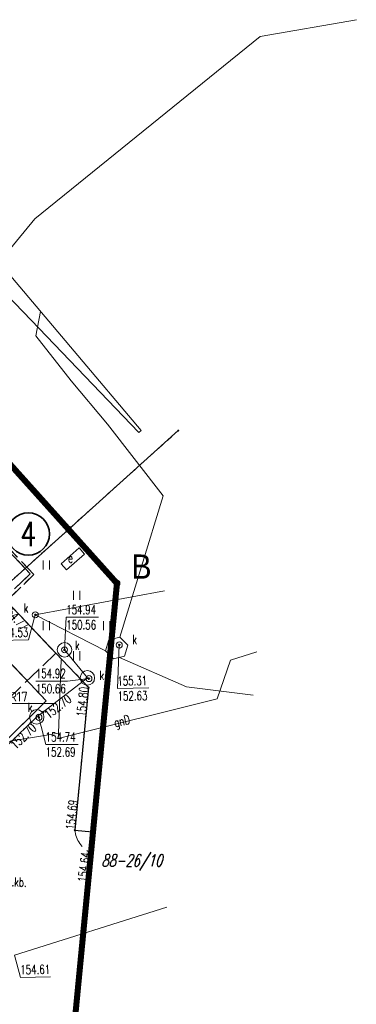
# Model space of a CAD drawing. Header units: feet. Extents: x 7588777 to 15179262, y 5780090 to 11560165.
# Tile 20 of 36: x 7589483 to 7589511, y 5780183 to 5780264. Entities that reach past the tile are written whole.
import ezdxf
from ezdxf import colors
from ezdxf.entities.mleader import LeaderData, LeaderLine
from ezdxf.enums import TextEntityAlignment as Align
from ezdxf.math import Vec2, Vec3

# ---------------------------------------------------------------- set-up
doc = ezdxf.new("R2010")
doc.units = ezdxf.units.FT
doc.header["$MEASUREMENT"] = 0
for name, pattern in [('1_OTDI', [0]), ('1_OTKJ', [2, 1.5, -0.5]), ('1_OTKK', [0]), ('1_OTZI', [1.5, 1, -0.5]), ('1_OTZT', [1.5, 1, -0.5]), ('4010', [5, 3, -2]), ('4_SUEU', [0]), ('4_SUGP', [0]), ('4_SUKP', [0]), ('4_SULO', [0]), ('4_SUPK', [0]), ('EGDE', [0]), ('EGUG', [1, 0.5, -0.5]), ('HIDDEN', [0.375, 0.25, -0.125])]:
    doc.linetypes.add(name, pattern=pattern)
doc.layers.get('0').update_dxf_attribs({"color": 250, "linetype": 'CONTINUOUS', "lineweight": 100})
for name, color, linetype, lineweight in [('___granice działki', 7, 'CONTINUOUS', 60), ('___opis znaczniki - bez zmian', 30, 'CONTINUOUS', 35), ('_ROZBIÓRKA_BUD_wiata', 1, 'NIEIST_1', 15)]:
    doc.layers.add(name, color=color, linetype=linetype, lineweight=lineweight)
for name, color, linetype, lineweight, transparency in [('Dzialki', 7, 'EGDE', 18, 0.7), ('Numery_dzialek', 7, 'CONTINUOUS', 9, 0.7), ('OTD_L_14', 7, '1_OTDI', 18, 0.7), ('OTK_E_T_0', 7, 'CONTINUOUS', 0, 0.7), ('OTK_L_0', 7, '1_OTKJ', 18, 0.7), ('OTK_L_1', 7, '1_OTKK', 25, 0.7), ('OTR_T_0', 7, 'CONTINUOUS', 18, 0.7), ('OTZ_L_3', 7, '1_OTZT', 18, 0.7), ('Punkty', 7, 'CONTINUOUS', 18, 0.7), ('SUE_E_T_3', 1, 'CONTINUOUS', 0, 0.7), ('SUE_L_2', 1, '4_SUEU', 18, 0.7), ('SUGP_E_T_0', 52, 'CONTINUOUS', 0, 0.7), ('SUGP_L_0', 52, '4_SUGP', 18, 0.7), ('SUK_E_T_4', 34, 'CONTINUOUS', 0, 0.7), ('SUK_T_3', 34, 'CONTINUOUS', 18, 0.7), ('SUKP_L_0', 34, '4_SUKP', 18, 0.7), ('SUKR_T_0', 34, 'CONTINUOUS', 18, 0.7), ('SUL_L_1', 7, '4_SULO', 18, 0.7), ('SUP_E_T_1', 7, 'CONTINUOUS', 0, 0.7), ('SUP_L_1', 7, '4_SUPK', 18, 0.7), ('SUP_T_4', 7, 'CONTINUOUS', 18, 0.7), ('Uzytki', 3, 'EGUG', 18, 0.7)]:
    doc.layers.add(name, color=color, linetype=linetype, lineweight=lineweight, transparency=transparency)
doc.layers.add('KS_LINIE_TABELI', color=7, linetype='CONTINUOUS')
doc.styles.add('ISOCP', font='isocpeur.ttf')
doc.styles.add('ROMANS', font='romans.shx', dxfattribs={"width": 0.8})
doc.styles.get("Standard").update_dxf_attribs({"font": 'Simplex.SHX', "width": 0.75})
doc.styles.add('WYMIAR', font='arial.ttf', dxfattribs={"width": 0.9, "height": 0.9})
doc.linetypes.add('NIEIST_1', pattern='A,20,-0.01,["X",Standard,S=5,R=0,X=-2.54,Y=-2.54],-0.01', length=20.02)

# ---------------------------------------------------------------- blocks, each defined once
blk = doc.blocks.new('GRT')
at = {"linetype": 'Continuous'}
blk.add_circle((0, 0), 0.25, dxfattribs=at)
blk = doc.blocks.new('GRO')
at = {"linetype": 'Continuous'}
blk.add_circle((0, 0), 0.045, dxfattribs=at)
blk = doc.blocks.new('1_OTRS')
at = {"linetype": 'Continuous'}
blk.add_circle((0, 0), 0.045, dxfattribs=at)
blk = doc.blocks.new('1_OTZT')
at = {"linetype": 'Continuous'}
for p, q in [((-0.2625, -0.375), (-0.2625, 0.375)), ((0.2625, -0.375), (0.2625, 0.375))]:
    blk.add_line(p, q, dxfattribs=at)
blk = doc.blocks.new('4_SUKS')
at = {"linetype": 'Continuous'}
blk.add_circle((0, 0), 0.25, dxfattribs=at)
blk = doc.blocks.new('4_SUPS')
at = {"linetype": 'Continuous'}
blk.add_circle((0, 0), 0.0625, dxfattribs=at)
blk = doc.blocks.new('4_SUPW')
at = {"linetype": 'Continuous'}
blk.add_circle((0, 0), 0.25, dxfattribs=at)

msp = doc.modelspace()

# ---------------------------------------------------------------- linework, layer by layer
at = {"layer": '___granice działki', "linetype": 'HIDDEN', "ltscale": 10, "const_width": 0.5}
msp.add_lwpolyline([(7589429.14, 5780208.73), (7589448.11, 5780187.19), (7589456.39, 5780177.81), (7589472.83, 5780159.12), (7589473.73, 5780171.42), (7589485.48, 5780158.42), (7589491.22, 5780217.86), (7589471.44, 5780239.87), (7589438.5, 5780210), (7589434.86, 5780214.06)], close=True, dxfattribs=at)
at = {"layer": '___opis znaczniki - bez zmian'}
msp.add_circle((7589483.8846, 5780221.9433), 1.75, dxfattribs=at)
at = {"layer": '_ROZBIÓRKA_BUD_wiata', "color": 7, "linetype": '4010', "ltscale": 0.5}
msp.add_lwpolyline([(7589464.6016, 5780201.2497), (7589466.93, 5780203.32), (7589473.54, 5780196.46), (7589485.36, 5780208.15), (7589478.78, 5780215.12), (7589473.51, 5780209.83), (7589463.56, 5780220.18), (7589454.5899, 5780211.5929)], dxfattribs=at)
at = {"layer": 'Dzialki'}
for p, q in [((7589487.21, 5780222.32), (7589471.44, 5780239.87)), ((7589487.21, 5780222.32), (7589496.29, 5780230.48)), ((7589476.8, 5780212.97), (7589487.21, 5780222.32)), ((7589491.22, 5780217.86), (7589487.21, 5780222.32)), ((7589485.48, 5780158.42), (7589491.22, 5780217.86))]:
    msp.add_line(p, q, dxfattribs=at)
at = {"layer": 'OTD_L_14', "linetype": '1_OTDI'}
for p, q in [((7589484.05, 5780218.66), (7589480.26, 5780222.62)), ((7589482.75, 5780217.41), (7589484.05, 5780218.66)), ((7589478.78, 5780215.12), (7589485.36, 5780208.15)), ((7589485.36, 5780208.15), (7589473.54, 5780196.46))]:
    msp.add_line(p, q, dxfattribs=at)
at = {"layer": 'OTK_L_0', "linetype": '1_OTKJ'}
for p, q in [((7589473.37, 5780237.9), (7589491.25, 5780217.79)), ((7589484.35, 5780218.59), (7589480.21, 5780222.91)), ((7589484.05, 5780218.66), (7589480.26, 5780222.62)), ((7589482.08, 5780216.38), (7589484.35, 5780218.59)), ((7589482.75, 5780217.41), (7589484.05, 5780218.66)), ((7589491.25, 5780217.79), (7589489.18, 5780197.32)), ((7589482.08, 5780216.38), (7589486.15, 5780212.1)), ((7589486.15, 5780212.1), (7589471.23, 5780197.66)), ((7589488.87, 5780209.27), (7589486.15, 5780212.1)), ((7589487.73, 5780197.47), (7589488.87, 5780209.27)), ((7589489.18, 5780197.32), (7589489.02, 5780195.6)), ((7589487.24, 5780177.1), (7589489.02, 5780195.6))]:
    msp.add_line(p, q, dxfattribs=at)
msp.add_arc((7589490.1514, 5780197.7604), 2.4387, 186.839202, 242.359694, dxfattribs=at)
at = {"layer": 'OTK_L_1', "linetype": '1_OTKK'}
for p, q in [((7589491.25, 5780217.79), (7589473.37, 5780237.9)), ((7589489.18, 5780197.32), (7589491.25, 5780217.79)), ((7589482.08, 5780216.38), (7589486.15, 5780212.1)), ((7589486.15, 5780212.1), (7589488.87, 5780209.27)), ((7589488.87, 5780209.27), (7589487.73, 5780197.47)), ((7589487.73, 5780197.47), (7589489.18, 5780197.32)), ((7589489.18, 5780197.32), (7589489.02, 5780195.6))]:
    msp.add_line(p, q, dxfattribs=at)
at = {"layer": 'OTZ_L_3', "linetype": '1_OTZI'}
for p, q in [((7589491.25, 5780217.79), (7589473.37, 5780237.9)), ((7589480.21, 5780222.91), (7589484.35, 5780218.59)), ((7589484.35, 5780218.59), (7589482.08, 5780216.38)), ((7589489.18, 5780197.32), (7589491.25, 5780217.79)), ((7589482.08, 5780216.38), (7589486.15, 5780212.1)), ((7589486.15, 5780212.1), (7589488.87, 5780209.27)), ((7589488.87, 5780209.27), (7589487.73, 5780197.47)), ((7589487.73, 5780197.47), (7589489.18, 5780197.32))]:
    msp.add_line(p, q, dxfattribs=at)
at = {"layer": 'SUE_L_2', "linetype": '4_SUEU'}
for p, q in [((7589488.1, 5780220.8), (7589486.59, 5780219.48)), ((7589488.54, 5780220.28), (7589488.1, 5780220.8)), ((7589487.05, 5780218.99), (7589488.54, 5780220.28)), ((7589486.59, 5780219.48), (7589487.05, 5780218.99))]:
    msp.add_line(p, q, dxfattribs=at)
at = {"layer": 'SUGP_L_0', "linetype": '4_SUGP'}
for p, q in [((7589500.62, 5780211.52), (7589502.7835, 5780212.1949)), ((7589486.39, 5780205.49), (7589486.61, 5780211.55)), ((7589499.5, 5780208.33), (7589500.62, 5780211.52)), ((7589486.36, 5780205.04), (7589499.5, 5780208.33)), ((7589475.34, 5780203.64), (7589486.39, 5780205.49)), ((7589486.36, 5780205.04), (7589486.39, 5780205.49))]:
    msp.add_line(p, q, dxfattribs=at)
at = {"layer": 'SUKP_L_0', "linetype": '4_SUKP'}
for p, q in [((7589503.06, 5780263.05), (7589511.03, 5780264.43)), ((7589484.43, 5780247.97), (7589503.06, 5780263.05)), ((7589473.14, 5780234.39), (7589484.43, 5780247.97)), ((7589484.51, 5780238.3), (7589484.9, 5780240.33)), ((7589487.42, 5780234.58), (7589484.51, 5780238.3)), ((7589490.45, 5780231), (7589487.42, 5780234.58)), ((7589495.05, 5780225.08), (7589490.45, 5780231)), ((7589491.45, 5780213.41), (7589495.05, 5780225.08)), ((7589484.46, 5780215.26), (7589495.15, 5780217.24)), ((7589490.27, 5780212.29), (7589484.46, 5780215.26)), ((7589486.88, 5780212.37), (7589488.77, 5780210.05)), ((7589496.97, 5780209.32), (7589491.44, 5780211.74)), ((7589488.77, 5780210.05), (7589484.58, 5780206.83)), ((7589502.484, 5780208.614), (7589496.97, 5780209.32)), ((7589484.58, 5780206.83), (7589476.19, 5780198.79)), ((7589482.74, 5780187.14), (7589495.34, 5780191.1))]:
    msp.add_line(p, q, dxfattribs=at)
at = {"layer": 'SUKR_T_0', "linetype": 'Continuous', "lineweight": 0}
for p, q in [((7589484.46, 5780215.26), (7589483.8976, 5780213.1902)), ((7589486.88, 5780212.37), (7589487.02, 5780215.06)), ((7589487.02, 5780215.06), (7589489.68, 5780215.06)), ((7589481.2381, 5780213.1433), (7589483.8976, 5780213.1902)), ((7589491.41, 5780212.77), (7589491.2576, 5780209.1702)), ((7589484.5072, 5780209.79), (7589487.14, 5780209.79)), ((7589488.9, 5780209.99), (7589487.14, 5780209.79)), ((7589491.2576, 5780209.1702), (7589493.8629, 5780209.2161)), ((7589484.76, 5780206.79), (7589485.32, 5780204.55)), ((7589485.32, 5780204.55), (7589488.0071, 5780204.55)), ((7589482.74, 5780187.14), (7589483.2276, 5780185.3102)), ((7589483.2276, 5780185.3102), (7589485.7244, 5780185.3542))]:
    msp.add_line(p, q, dxfattribs=at)
at = {"layer": 'SUL_L_1', "linetype": '4_SULO'}
for p, q in [((7589476.58, 5780247.4), (7589484.13, 5780239.6)), ((7589493.21, 5780230.5), (7589482.14, 5780243.61)), ((7589484.13, 5780239.6), (7589493.02, 5780230.33)), ((7589493.02, 5780230.33), (7589493.21, 5780230.5))]:
    msp.add_line(p, q, dxfattribs=at)
at = {"layer": 'SUP_L_1', "linetype": '4_SUPK'}
for p, q in [((7589490.54, 5780213.19), (7589491.45, 5780213.41)), ((7589491.45, 5780213.41), (7589492.11, 5780212.75)), ((7589490.27, 5780212.29), (7589490.54, 5780213.19)), ((7589492.11, 5780212.75), (7589491.84, 5780211.84)), ((7589490.93, 5780211.62), (7589490.27, 5780212.29)), ((7589491.84, 5780211.84), (7589490.93, 5780211.62))]:
    msp.add_line(p, q, dxfattribs=at)
for centre in [(7589486.88, 5780212.37), (7589488.77, 5780210.05), (7589484.58, 5780206.83)]:
    msp.add_circle(centre, 0.6, dxfattribs=at)
at = {"layer": 'Uzytki'}
for p, q in [((7589487.21, 5780222.32), (7589496.29, 5780230.48)), ((7589476.8, 5780212.97), (7589487.21, 5780222.32))]:
    msp.add_line(p, q, dxfattribs=at)

# ---------------------------------------------------------------- block references
at = {"layer": 'OTR_T_0'}
for p in [(7589488.87, 5780209.27), (7589487.73, 5780197.47), (7589489.02, 5780195.6)]:
    msp.add_blockref('1_OTRS', p, dxfattribs=at)
at = {"layer": 'OTZ_L_3'}
for p in [(7589485.38, 5780219.37), (7589487.88, 5780216.87), (7589485.38, 5780214.37), (7589490.38, 5780214.37), (7589487.88, 5780211.87)]:
    msp.add_blockref('1_OTZT', p, dxfattribs=at)
at = {"layer": 'Punkty'}
for name, p in [('GRO', (7589496.29, 5780230.48)), ('GRT', (7589487.21, 5780222.32)), ('GRT', (7589491.22, 5780217.86))]:
    msp.add_blockref(name, p, dxfattribs=at)
at = {"layer": 'SUK_T_3'}
msp.add_blockref('4_SUKS', (7589484.46, 5780215.26), dxfattribs=at)
at = {"layer": 'SUKR_T_0', "rotation": 1.010011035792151}
for p in [(7589484.46, 5780215.26), (7589491.41, 5780212.77)]:
    msp.add_blockref('4_SUPS', p, dxfattribs=at)
at = {"layer": 'SUKR_T_0'}
for p in [(7589486.88, 5780212.37), (7589488.9, 5780209.99), (7589484.76, 5780206.79), (7589485.11, 5780207.23), (7589484.1, 5780206.36)]:
    msp.add_blockref('4_SUPS', p, dxfattribs=at)
at = {"layer": 'SUP_T_4'}
for p in [(7589486.88, 5780212.37), (7589488.9, 5780209.99), (7589484.76, 5780206.79)]:
    msp.add_blockref('4_SUPW', p, dxfattribs=at)
at = {"layer": 'SUP_T_4', "rotation": 1.010011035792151}
msp.add_blockref('4_SUPW', (7589491.41, 5780212.77), dxfattribs=at)

# ---------------------------------------------------------------- texts
at = {"layer": '___granice działki', "lineweight": 35, "insert": (7589493.25, 5780219.245), "char_height": 2, "width": 9.40152, "attachment_point": 5, "style": 'WYMIAR'}
msp.add_mtext('B', dxfattribs=at)
at = {"layer": '___opis znaczniki - bez zmian', "insert": (7589483.8846, 5780221.9433), "char_height": 2, "width": 28.442053, "attachment_point": 5, "style": 'ROMANS'}
msp.add_mtext('4', dxfattribs=at)
at = {"layer": 'Numery_dzialek', "oblique": 15, "width": 0.7}
msp.add_text('88-26/10', height=1, dxfattribs=at).set_placement((7589489.9345, 5780195.4691), align=Align.TOP_LEFT)
at = {"layer": 'OTK_E_T_0', "lineweight": 9, "width": 0.7}
msp.add_text('j.kb.', height=0.75, rotation=358.15239, dxfattribs=at).set_placement((7589483.0101, 5780193.0787), align=Align.MIDDLE)
at = {"layer": 'OTR_T_0', "lineweight": 9, "width": 0.7}
msp.add_text('154.77', height=0.75, rotation=313.56, dxfattribs=at).set_placement((7589482.24, 5780216.21), align=Align.TOP_LEFT)
for s, rotation, p in [('154.80', 84.470005, (7589488.87, 5780209.27)), ('154.64', 83.162543, (7589489.02, 5780195.6))]:
    msp.add_text(s, height=0.75, rotation=rotation, dxfattribs=at).set_placement(p, align=Align.RIGHT)
msp.add_text('154.69', height=0.75, rotation=84.470005, dxfattribs=at).set_placement((7589487.73, 5780197.47))
at = {"layer": 'SUE_E_T_3', "lineweight": 9, "width": 0.7}
msp.add_text('e', height=0.75, dxfattribs=at).set_placement((7589487.18, 5780219.57))
at = {"layer": 'SUGP_E_T_0', "lineweight": 9, "width": 0.7}
msp.add_text('gnD', height=0.75, rotation=14.059989, dxfattribs=at).set_placement((7589491.66, 5780206.37), align=Align.MIDDLE)
at = {"layer": 'SUK_E_T_4', "lineweight": 9, "width": 0.7}
msp.add_text('k', height=0.75, dxfattribs=at).set_placement((7589483.89, 5780215.44), align=Align.RIGHT)
at = {"layer": 'SUKR_T_0', "lineweight": 9, "width": 0.7}
for s, p in [('154.94', (7589487.02, 5780216.06)), ('150.56', (7589487.02, 5780214.81)), ('154.92', (7589484.5072, 5780210.79)), ('150.66', (7589484.5072, 5780209.54)), ('154.74', (7589485.32, 5780205.55)), ('152.69', (7589485.32, 5780204.3))]:
    msp.add_text(s, height=0.75, dxfattribs=at).set_placement(p, align=Align.TOP_LEFT)
for s, rotation, p in [('154.53', 1.010011, (7589483.88, 5780214.19)), ('152.70', 43.750002, (7589484.1, 5780206.36))]:
    msp.add_text(s, height=0.75, rotation=rotation, dxfattribs=at).set_placement(p, align=Align.TOP_RIGHT)
for s, rotation, p in [('155.31', 1.010011, (7589491.24, 5780210.17)), ('152.70', 37.60999, (7589485.11, 5780207.23)), ('152.63', 1.010011, (7589491.262, 5780208.9202)), ('154.61', 1.010011, (7589483.21, 5780186.31))]:
    msp.add_text(s, height=0.75, rotation=rotation, dxfattribs=at).set_placement(p, align=Align.TOP_LEFT)
at = {"layer": 'SUP_E_T_1', "lineweight": 9, "width": 0.7}
for p in [(7589492.5, 5780212.85), (7589487.74, 5780212.37), (7589489.78, 5780209.88)]:
    msp.add_text('k', height=0.75, dxfattribs=at).set_placement(p)
msp.add_text('k', height=0.75, dxfattribs=at).set_placement((7589484.23, 5780207.25), align=Align.RIGHT)

# ---------------------------------------------------------------- leaders
at = {"layer": 'KS_LINIE_TABELI', "color": 7, "linetype": 'Continuous'}
ml = msp.add_multileader_mtext('Standard', dxfattribs=at)
ml.set_content('{\\T0.95;Rura osłonowa PE100 SDR17\\P d110/4,2 ,   L=1,5m}', color=7, style='ISOCP')
ml.set_leader_properties(lineweight=18)
ml.build(insert=Vec2(0, 0))
ml.multileader.update_dxf_attribs({"text_left_attachment_type": 6, "text_right_attachment_type": 6, "dogleg_length": 0.01, "arrow_head_size": 0.18})
ctx = ml.context
ctx.base_point, ctx.char_height, ctx.arrow_head_size, ctx.landing_gap_size, ctx.plane_origin = Vec3(7589470.4672, 5780207.9417), 0.8, 0.18, 0.09, Vec3(7589442.522, 5780204.1556)
ctx.left_attachment, ctx.right_attachment = 6, 6
notes = []
notes.append((ctx, [(1, (1, 1, 0), (7589470.4572, 5780207.9417), (1, 0), 0.01, [(1, [(7589447.198, 5780198.6403)], 0, [])])]))
ctx.mtext.insert, ctx.mtext.flow_direction = Vec3(7589470.5572, 5780208.9017), 5
for ctx, leaders in notes:
    for number, flags, end, landing, length, lines in leaders:
        leader = LeaderData()
        leader.index, (leader.has_last_leader_line, leader.has_dogleg_vector, leader.attachment_direction) = number, flags
        leader.last_leader_point, leader.dogleg_vector, leader.dogleg_length = Vec3(end), Vec3(landing), length
        for number, points, colour, breaks in lines:
            line = LeaderLine()
            line.index, line.vertices, line.color, line.breaks = number, Vec3.list(points), colors.encode_raw_color(colour), breaks
            leader.lines.append(line)
        ctx.leaders.append(leader)

doc.saveas('drawing.dxf')
